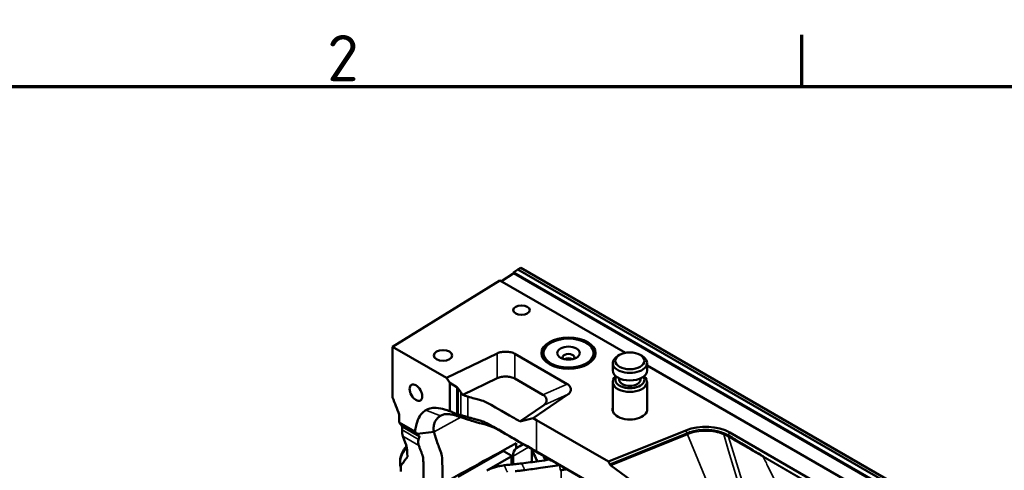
# Model space of a CAD drawing. Header units: millimetres. Extents: x 0 to 2100, y 0 to 1485.
# Tile 250 of 256: x 1454 to 1827, y 1290 to 1460. Entities that reach past the tile are written whole.
import ezdxf

# ---------------------------------------------------------------- set-up
doc = ezdxf.new("R2010")
doc.units = ezdxf.units.MM
doc.header["$LTSCALE"] = 5
doc.layers.get('0').update_dxf_attribs({"lineweight": 25})
for name, color, linetype, lineweight in [('Rahmen (ISO)', 7, 'Continuous', 70), ('Sichtbar (ISO)', 7, 'Continuous', 50), ('Sichtbar schmal (ISO)', 7, 'Continuous', 35)]:
    doc.layers.add(name, color=color, linetype=linetype, lineweight=lineweight)
doc.styles.add('Notiztext (DIN)', font='isocpeur.ttf')

# ---------------------------------------------------------------- blocks, each defined once
blk = doc.blocks.new('Ränder Vorgaberahmen')
at = {"layer": 'Rahmen (ISO)'}
blk.add_line((350, 287), (350, 290.9), dxfattribs=at)
at = {"layer": 'Rahmen (ISO)', "flags": 128}
blk.add_lwpolyline([(10, 10), (10, 287), (410, 287), (410, 10), (10, 10)], dxfattribs=at)
at = {"layer": 'Rahmen (ISO)', "insert": (314.078, 287.4), "char_height": 3.5, "attachment_point": 7, "style": 'Notiztext (DIN)'}
blk.add_mtext('2', dxfattribs=at)

msp = doc.modelspace()

# ---------------------------------------------------------------- linework, layer by layer
at = {"layer": 'Sichtbar (ISO)'}
for p, q in [((1636.349, 1361.271), (1641.039, 1364.371)), ((1640.897, 1364.616), (1642.603, 1365.744)), ((1640.897, 1364.278), (1640.897, 1364.616)), ((1640.897, 1364.616), (1817.409, 1262.707)), ((1641.039, 1364.371), (1817.267, 1262.625)), ((1642.603, 1365.744), (1643.735, 1366.397)), ((1642.603, 1365.744), (1819.238, 1263.763)), ((1642.603, 1365.744), (1819.238, 1263.763)), ((1643.735, 1366.397), (1820.37, 1264.416)), ((1635.773, 1361.604), (1595.169, 1336.465)), ((1635.773, 1361.604), (1683.265, 1334.184)), ((1655.029, 1337.972), (1654.676, 1337.768)), ((1668.464, 1337.972), (1668.818, 1337.768)), ((1595.169, 1336.465), (1595.169, 1317.324)), ((1595.169, 1336.465), (1615.547, 1324.699)), ((1634.722, 1333.989), (1615.547, 1324.699)), ((1661.271, 1322.388), (1641.472, 1333.819)), ((1651.747, 1332.795), (1651.747, 1333.685)), ((1671.747, 1332.795), (1671.747, 1333.685)), ((1678.459, 1327.489), (1678.459, 1330.347)), ((1681.07, 1333.409), (1680.362, 1333)), ((1688.848, 1333.409), (1689.555, 1333)), ((1691.459, 1327.489), (1691.459, 1330.347)), ((1691.459, 1329.454), (1969.216, 1169.09)), ((1616.879, 1322.843), (1615.547, 1324.699)), ((1621.738, 1318.309), (1634.722, 1324.599)), ((1641.472, 1324.429), (1652.078, 1318.305)), ((1678.459, 1312.133), (1678.459, 1323.162)), ((1680.959, 1323.978), (1680.959, 1324.531)), ((1688.959, 1323.978), (1688.959, 1324.531)), ((1691.459, 1312.133), (1691.459, 1323.162)), ((1616.879, 1312.108), (1616.879, 1322.843)), ((1619.518, 1321.137), (1616.879, 1322.843)), ((1619.966, 1320.706), (1620.987, 1319.282)), ((1648.379, 1309.418), (1661.565, 1318.491)), ((1652.373, 1314.408), (1643.381, 1308.221)), ((1597.693, 1307.884), (1597.693, 1310.843)), ((1620.71, 1309.93), (1618.273, 1311.514)), ((1643.381, 1308.221), (1648.379, 1309.418)), ((1648.379, 1309.418), (1649.603, 1308.711)), ((1649.603, 1308.711), (1676.813, 1293.002)), ((1603.626, 1304.458), (1597.693, 1307.884)), ((1597.693, 1307.884), (1598.633, 1306.524)), ((1598.726, 1306.172), (1598.726, 1304.992)), ((1610.858, 1304.244), (1604.467, 1303.543)), ((1706.14, 1304.857), (1676.813, 1293.002)), ((1710.858, 1304.411), (1710.857, 1304.409)), ((1711.829, 1304.523), (1711.829, 1304.524)), ((1604.465, 1303.542), (1604.465, 1303.542)), ((1888.959, 1208.078), (1722.789, 1304.016)), ((1725.618, 1300.932), (1725.618, 1300.932)), ((1636.699, 1296.892), (1620.021, 1287.264)), ((1637.406, 1297.471), (1637.406, 1296.892)), ((1640.057, 1295.362), (1637.406, 1296.892)), ((1641.966, 1298.074), (1641.966, 1299.962)), ((1647.836, 1292.822), (1647.836, 1297.735)), ((1736.716, 1246.529), (1649.603, 1296.823)), ((1727.032, 1300.072), (1727.032, 1300.072)), ((1597.986, 1293.197), (1597.986, 1292.38)), ((1640.057, 1294.953), (1630.859, 1289.643)), ((1640.204, 1295.157), (1640.204, 1291.937)), ((1640.764, 1291.995), (1640.764, 1295.035)), ((1653.138, 1294.674), (1655.236, 1293.463)), ((1654.65, 1293.797), (1654.647, 1293.803)), ((1676.703, 1281.083), (1656.904, 1292.514)), ((1676.813, 1293.002), (1677.362, 1292.061)), ((1677.772, 1291.592), (1704.682, 1271.849))]:
    msp.add_line(p, q, dxfattribs=at)
for centre, major_axis in [((1643.947, 1350.353), (3.1, 0)), ((1661.747, 1334.094), (10.25, 0)), ((1661.747, 1334.094), (9.5, 0)), ((1614.248, 1333.206), (3.5, 0)), ((1661.747, 1334.094), (4.25, 0)), ((1684.959, 1331.163), (-5.5, 0)), ((1603.995, 1319.122), (-1.7, 2.944))]:
    msp.add_ellipse(centre, major_axis=major_axis, ratio=0.5773503, dxfattribs=at)
for centre, major_axis, ratio, start_param, end_param in [((1661.747, 1333.685), (-10, 0), 0.5773503, 5.4977871, 6.6116788), ((1661.747, 1333.685), (10, 0), 0.5773503, 5.9546918, 7.0685835), ((1661.747, 1332.461), (2.25, 0), 0.5773503, 5.8794706, 9.8284926), ((1661.747, 1330.828), (-2.25, 0), 0.5773503, 3.9842144, 5.4405635), ((1684.959, 1330.347), (-6.5, 0), 0.5773503, 5.4977871, 10.2101761), ((1684.959, 1327.489), (6.5, 0), 0.5773503, 3.1415927, 6.2831853), ((1684.959, 1323.162), (-6.5, 0), 0.5773503, 5.6686683, 10.039295), ((1684.959, 1323.978), (-5.5, 0), 0.5773503, 5.900475, 9.8074883), ((1684.959, 1323.978), (4, 0), 0.5773503, 3.1415927, 6.2831853), ((1619.259, 1320.247), (-0.75, 0.955), 0.6926265, 4.6500067, 5.1736054), ((1628.128, 1323.923), (7.538, -9.601), 0.6962437, 4.6502007, 4.7509509), ((1628.058, 1322.783), (-10, 0), 0.5773503, 0.8866681, 1.1111967), ((1684.959, 1312.794), (-6.6, 0), 0.5773503, 6.1088871, 9.5990762), ((1598.037, 1305.753), (0.481, 0.877), 0.5620346, 5.4853578, 6.0089565), ((1605.611, 1309.181), (-4.808, -8.77), 0.5620346, 5.4853578, 5.8111564), ((1713.596, 1298.709), (-13, 0), 0.5773503, 3.9269908, 5.3232541), ((1602.582, 1295.034), (3.25, 5.629), 0.5773503, 1.2501895, 2.6897829), ((1601.875, 1295.442), (2.75, 4.763), 0.5773503, 1.1566687, 2.3561945), ((1629.531, 1288.278), (166.001, 91.01), 0.0226256, 1.4834224, 1.6519119), ((1637.052, 1296.688), (-0.5, 0), 0.5773503, 3.9269908, 5.4977871), ((1645.714, 1292.177), (-3.5, 6.062), 0.5773497, 0.0737821, 0.7853986), ((1788.863, 1374.824), (-193.958, -106.338), 0.022659, 5.5386061, 5.5591466), ((1639.704, 1295.157), (0.5, 0), 0.5773503, 5.4977871, 7.0685835), ((1661.726, 1289.583), (-6.91, 4.093), 0.0113345, 5.4914118, 5.9393637), ((1677.87, 1292.345), (0.515, -0.866), 0.577215, 4.6970843, 5.3458811)]:
    msp.add_ellipse(centre, major_axis=major_axis, ratio=ratio, start_param=start_param, end_param=end_param, dxfattribs=at)
for points, knots in [([(1634.722, 1333.989), (1635.193, 1334.214), (1635.74, 1334.379), (1636.907, 1334.588), (1637.525, 1334.632), (1638.753, 1334.603), (1639.367, 1334.529), (1640.509, 1334.261), (1641.033, 1334.068), (1641.472, 1333.819)], [0.000001, 0.000001, 0.000001, 0.000001, 0.18340891, 0.18340891, 0.36695556, 0.36695556, 0.5519466, 0.5519466, 0.73679747, 0.73679747, 0.73679747, 0.73679747]), ([(1634.722, 1324.599), (1635.192, 1324.823), (1635.736, 1324.988), (1636.9, 1325.198), (1637.516, 1325.242), (1638.744, 1325.215), (1639.36, 1325.141), (1640.506, 1324.873), (1641.032, 1324.679), (1641.472, 1324.429)], [-0.73679597, -0.73679597, -0.73679597, -0.73679597, -0.55393632, -0.55393632, -0.37093858, -0.37093858, -0.18539948, -0.18539948, -0.000001, -0.000001, -0.000001, -0.000001]), ([(1661.271, 1322.388), (1661.7, 1322.136), (1662.033, 1321.836), (1662.496, 1321.182), (1662.626, 1320.83), (1662.682, 1320.122), (1662.607, 1319.762), (1662.245, 1319.083), (1661.958, 1318.765), (1661.565, 1318.491)], [-0.73679639, -0.73679639, -0.73679639, -0.73679639, -0.55323714, -0.55323714, -0.36953898, -0.36953898, -0.18469997, -0.18469997, -0.000001, -0.000001, -0.000001, -0.000001]), ([(1597.693, 1310.843), (1597.272, 1311.921), (1596.85, 1313.005), (1596.01, 1315.162), (1595.589, 1316.245), (1595.169, 1317.324)], [-0.71025626, -0.71025626, -0.71025626, -0.71025626, -0.35518412, -0.35518412, -0.000001, -0.000001, -0.000001, -0.000001]), ([(1643.381, 1308.221), (1641.919, 1309.066), (1630.375, 1315.73), (1630.19, 1315.837), (1625.348, 1317.116), (1623.622, 1317.609)], [0, 0, 0, 0, 0.0802488, 0.6962687, 1, 1, 1, 1]), ([(1652.078, 1318.305), (1652.506, 1318.055), (1652.838, 1317.756), (1653.301, 1317.104), (1653.432, 1316.754), (1653.491, 1316.046), (1653.417, 1315.685), (1653.054, 1315.003), (1652.767, 1314.683), (1652.373, 1314.408)], [0.000001, 0.000001, 0.000001, 0.000001, 0.1828687, 0.1828687, 0.36587451, 0.36587451, 0.55140657, 0.55140657, 0.73679801, 0.73679801, 0.73679801, 0.73679801]), ([(1607.797, 1312.535), (1607.057, 1312.108), (1605.928, 1311.247), (1604.616, 1308.569), (1604.29, 1307.415), (1603.912, 1305.87), (1603.762, 1305.145), (1603.626, 1304.458)], [0.000001, 0.000001, 0.000001, 0.000001, 0.44399901, 0.44399901, 0.71279554, 0.71279554, 0.92417576, 0.92417576, 0.92417576, 0.92417576]), ([(1616.879, 1312.108), (1616.211, 1312.336), (1615.503, 1312.57), (1613.952, 1313.021), (1612.745, 1313.326), (1609.787, 1313.491), (1608.558, 1312.974), (1607.797, 1312.535)], [-0.97368077, -0.97368077, -0.97368077, -0.97368077, -0.74788573, -0.74788573, -0.45638933, -0.45638933, -0.000001, -0.000001, -0.000001, -0.000001]), ([(1616.879, 1312.108), (1617.112, 1312.007), (1617.347, 1311.905), (1617.81, 1311.705), (1618.04, 1311.606), (1618.271, 1311.508)], [0.000001, 0.000001, 0.000001, 0.000001, 0.07622615, 0.07622615, 0.15113126, 0.15113126, 0.15113126, 0.15113126]), ([(1610.86, 1304.241), (1610.693, 1304.805), (1610.636, 1305.384), (1610.704, 1306.545), (1610.836, 1307.116), (1611.238, 1308.152), (1611.54, 1308.729), (1612.078, 1309.378), (1612.176, 1309.486), (1612.582, 1309.899), (1612.92, 1310.161), (1613.287, 1310.373)], [-1.3634264, -1.3634264, -1.3634264, -1.3634264, -1.0095618, -1.0095618, -0.6411432, -0.6411432, -0.2935813, -0.2935813, -0.2203524, -0.2203524, -0.000001, -0.000001, -0.000001, -0.000001]), ([(1613.287, 1310.373), (1613.647, 1310.581), (1614.033, 1310.74), (1614.856, 1310.958), (1615.291, 1311.017), (1616.054, 1311.031), (1616.371, 1311.013), (1617.296, 1310.902), (1617.926, 1310.764), (1619.267, 1310.395), (1619.961, 1310.171), (1620.707, 1309.926)], [0.000001, 0.000001, 0.000001, 0.000001, 0.2158095, 0.2158095, 0.4321207, 0.4321207, 0.579551, 0.579551, 0.84762, 0.84762, 1.1041518, 1.1041518, 1.1041518, 1.1041518]), ([(1618.276, 1311.521), (1618.487, 1311.431), (1618.684, 1311.349), (1619.096, 1311.179), (1619.306, 1311.095), (1619.518, 1311.011)], [0.00065203, 0.00065203, 0.00065203, 0.00065203, 0.06970842, 0.06970842, 0.1414156, 0.1414156, 0.1414156, 0.1414156]), ([(1619.966, 1310.855), (1619.945, 1310.861), (1619.923, 1310.867), (1619.883, 1310.88), (1619.864, 1310.886), (1619.831, 1310.896), (1619.817, 1310.901), (1619.788, 1310.911), (1619.774, 1310.916), (1619.742, 1310.927), (1619.726, 1310.932), (1619.693, 1310.944), (1619.676, 1310.95), (1619.613, 1310.974), (1619.565, 1310.992), (1619.518, 1311.011)], [0.000001, 0.000001, 0.000001, 0.000001, 0.009093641, 0.009093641, 0.016142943, 0.016142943, 0.021288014, 0.021288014, 0.026514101, 0.026514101, 0.03204117, 0.03204117, 0.037675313, 0.037675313, 0.053054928, 0.053054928, 0.053054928, 0.053054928]), ([(1619.966, 1310.855), (1620.138, 1310.807), (1620.308, 1310.76), (1620.648, 1310.67), (1620.819, 1310.625), (1620.987, 1310.583)], [0.000001, 0.000001, 0.000001, 0.000001, 0.07514371, 0.07514371, 0.1492988, 0.1492988, 0.1492988, 0.1492988]), ([(1620.713, 1309.932), (1620.752, 1309.917), (1620.773, 1309.909), (1620.833, 1309.887), (1620.864, 1309.875), (1620.956, 1309.841), (1621.017, 1309.818), (1621.199, 1309.751), (1621.32, 1309.707), (1621.675, 1309.581), (1621.913, 1309.498), (1622.578, 1309.272), (1623.02, 1309.128), (1624.17, 1308.762), (1624.907, 1308.538), (1626.706, 1308.008), (1627.734, 1307.718), (1631.65, 1306.633), (1632.505, 1306.425), (1636.659, 1304.19), (1638.914, 1302.887), (1653.138, 1294.674)], [0.0005658, 0.0005658, 0.0005658, 0.0005658, 0.0150402, 0.0150402, 0.0303745, 0.0303745, 0.0607231, 0.0607231, 0.120197, 0.120197, 0.234193, 0.234193, 0.4450737, 0.4450737, 0.7886142, 0.7886142, 1.2936171, 1.2936171, 2.5280241, 2.5280241, 3.2720462, 3.2720462, 3.2720462, 3.2720462]), ([(1620.987, 1310.583), (1621.356, 1310.49), (1621.758, 1310.385), (1622.433, 1310.201), (1622.682, 1310.132), (1623.162, 1309.996), (1623.39, 1309.93), (1623.622, 1309.862)], [0.000001, 0.000001, 0.000001, 0.000001, 0.16252995, 0.16252995, 0.25260307, 0.25260307, 0.33062226, 0.33062226, 0.33062226, 0.33062226]), ([(1649.603, 1296.823), (1645.008, 1299.476), (1640.421, 1302.134), (1635.074, 1305.208), (1634.115, 1305.757), (1632.784, 1306.508), (1632.146, 1306.864), (1631.245, 1307.347), (1630.866, 1307.544), (1630.271, 1307.832), (1630.025, 1307.945), (1629.593, 1308.124), (1629.411, 1308.194), (1629.06, 1308.317), (1628.903, 1308.367), (1628.668, 1308.439), (1628.595, 1308.46), (1628.377, 1308.524), (1628.222, 1308.567), (1627.95, 1308.643), (1627.847, 1308.671), (1627.518, 1308.762), (1627.389, 1308.798), (1626.969, 1308.914), (1626.702, 1308.988), (1625.978, 1309.189), (1625.536, 1309.313), (1624.598, 1309.579), (1624.109, 1309.719), (1623.622, 1309.862)], [0.0000145, 0.0000145, 0.0000145, 0.0000145, 1.9495878, 1.9495878, 2.2636544, 2.2636544, 2.4697261, 2.4697261, 2.5932216, 2.5932216, 2.6730993, 2.6730993, 2.7308379, 2.7308379, 2.7780468, 2.7780468, 2.7989764, 2.7989764, 2.8405624, 2.8405624, 2.8797693, 2.8797693, 2.905605, 2.905605, 2.9494844, 2.9494844, 3.0234831, 3.0234831, 3.1044075, 3.1044075, 3.1044075, 3.1044075]), ([(1604.47, 1303.54), (1604.33, 1303.692), (1604.19, 1303.845), (1603.909, 1304.15), (1603.767, 1304.305), (1603.626, 1304.458)], [0.00065358, 0.00065358, 0.00065358, 0.00065358, 0.07616722, 0.07616722, 0.15226457, 0.15226457, 0.15226457, 0.15226457]), ([(1614.028, 1284.647), (1614.028, 1292.126), (1614.02, 1294.228), (1613.508, 1296.587), (1613.258, 1297.131), (1612.403, 1299.326), (1612.14, 1300.025), (1611.713, 1301.247), (1611.545, 1301.754), (1611.298, 1302.563), (1611.207, 1302.877), (1611.078, 1303.358), (1611.034, 1303.531), (1610.948, 1303.884), (1610.907, 1304.064), (1610.868, 1304.247)], [-2.8529641, -2.8529641, -2.8529641, -2.8529641, -1.564765, -1.564765, -0.8660047, -0.8660047, -0.524183, -0.524183, -0.2902449, -0.2902449, -0.1513618, -0.1513618, -0.0775554, -0.0775554, -0.0007288, -0.0007288, -0.0007288, -0.0007288]), ([(1600.771, 1294.824), (1600.74, 1297.21), (1600.665, 1298.074), (1600.27, 1299.527), (1599.775, 1300.606), (1599.088, 1302.599)], [0, 0, 0, 0, 0.8835069, 0.8835069, 1.8796636, 1.8796636, 1.8796636, 1.8796636]), ([(1605.189, 1302.739), (1605.068, 1302.875), (1604.946, 1303.01), (1604.705, 1303.275), (1604.587, 1303.406), (1604.466, 1303.538)], [0.000001, 0.000001, 0.000001, 0.000001, 0.06823279, 0.06823279, 0.13276346, 0.13276346, 0.13276346, 0.13276346]), ([(1605.065, 1299.148), (1605.033, 1299.236), (1605.005, 1299.325), (1604.956, 1299.509), (1604.934, 1299.603), (1604.883, 1299.886), (1604.865, 1300.076), (1604.859, 1300.631), (1604.911, 1300.997), (1605.014, 1301.361)], [-0.33050547, -0.33050547, -0.33050547, -0.33050547, -0.28946609, -0.28946609, -0.24654214, -0.24654214, -0.16177934, -0.16177934, -0.000001, -0.000001, -0.000001, -0.000001]), ([(1605.014, 1301.361), (1605.062, 1301.528), (1605.109, 1301.698), (1605.201, 1302.038), (1605.246, 1302.209), (1605.29, 1302.382)], [0.000001, 0.000001, 0.000001, 0.000001, 0.07428191, 0.07428191, 0.14955239, 0.14955239, 0.14955239, 0.14955239]), ([(1605.189, 1302.739), (1605.207, 1302.719), (1605.224, 1302.698), (1605.248, 1302.66), (1605.257, 1302.644), (1605.269, 1302.618), (1605.274, 1302.608), (1605.282, 1302.588), (1605.285, 1302.577), (1605.29, 1302.558), (1605.293, 1302.548), (1605.296, 1302.529), (1605.298, 1302.52), (1605.301, 1302.493), (1605.302, 1302.475), (1605.3, 1302.432), (1605.296, 1302.407), (1605.29, 1302.382)], [-0.053041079, -0.053041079, -0.053041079, -0.053041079, -0.042840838, -0.042840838, -0.035513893, -0.035513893, -0.03096217, -0.03096217, -0.026518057, -0.026518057, -0.022395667, -0.022395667, -0.018362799, -0.018362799, -0.010719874, -0.010719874, -0.000001, -0.000001, -0.000001, -0.000001]), ([(1735.553, 1294.955), (1735.114, 1295.209), (1734.676, 1295.465), (1734.239, 1295.723), (1733.51, 1296.154), (1732.784, 1296.59), (1732.058, 1297.027), (1731.253, 1297.513), (1730.449, 1298), (1729.645, 1298.487), (1728.787, 1299.007), (1727.93, 1299.526), (1727.073, 1300.047), (1726.802, 1300.212), (1726.531, 1300.377), (1726.259, 1300.542), (1725.655, 1300.91), (1725.049, 1301.277), (1724.443, 1301.643), (1723.811, 1302.024), (1723.178, 1302.403), (1722.544, 1302.779)], [0.00000008, 0.00000008, 0.00000008, 0.00000008, 0.10027315, 0.10027315, 0.10027315, 0.26770545, 0.26770545, 0.26770545, 0.45352078, 0.45352078, 0.45352078, 0.65162589, 0.65162589, 0.65162589, 0.71433678, 0.71433678, 0.71433678, 0.85426184, 0.85426184, 0.85426184, 1, 1, 1, 1]), ([(1606.865, 1281.376), (1606.865, 1285.45), (1606.867, 1286.616), (1606.858, 1289.903), (1606.849, 1291.598), (1606.801, 1293.096), (1606.783, 1293.526), (1606.742, 1294.043), (1606.729, 1294.176), (1606.691, 1294.51), (1606.661, 1294.71), (1606.606, 1294.978), (1606.589, 1295.05), (1606.538, 1295.253), (1606.501, 1295.375), (1606.422, 1295.608), (1606.381, 1295.717), (1606.322, 1295.871), (1606.302, 1295.921), (1606.247, 1296.063), (1606.209, 1296.159), (1606.102, 1296.429), (1606.013, 1296.654), (1605.781, 1297.243), (1605.649, 1297.582), (1605.36, 1298.341), (1605.211, 1298.742), (1605.065, 1299.148)], [0.000001, 0.000001, 0.000001, 0.000001, 1.4967487, 1.4967487, 2.4000346, 2.4000346, 2.7136177, 2.7136177, 2.8221742, 2.8221742, 2.9912697, 2.9912697, 3.0561734, 3.0561734, 3.1736405, 3.1736405, 3.2786354, 3.2786354, 3.3282765, 3.3282765, 3.42235, 3.42235, 3.5514119, 3.5514119, 3.7621742, 3.7621742, 3.9978226, 3.9978226, 3.9978226, 3.9978226]), ([(1649.965, 1293.111), (1649.576, 1293.929), (1649.187, 1294.747), (1648.798, 1295.566), (1648.477, 1296.24), (1648.156, 1296.914), (1647.836, 1297.588)], [0.54983961, 0.54983961, 0.54983961, 0.54983961, 0.60802057, 0.60802057, 0.60802057, 0.65595603, 0.65595603, 0.65595603, 0.65595603]), ([(1598.239, 1291.391), (1598.679, 1291.988), (1599.135, 1292.607), (1599.782, 1293.484), (1600.004, 1293.785), (1600.402, 1294.324), (1600.589, 1294.578), (1600.771, 1294.824)], [-0.69295705, -0.69295705, -0.69295705, -0.69295705, -0.33297623, -0.33297623, -0.15283474, -0.15283474, -0.00000677, -0.00000677, -0.00000677, -0.00000677]), ([(1643.993, 1292.344), (1646.188, 1292.601), (1648.385, 1292.887), (1651.94, 1293.389), (1653.298, 1293.589), (1654.656, 1293.798)], [0.000001, 0.000001, 0.000001, 0.000001, 0.6826963, 0.6826963, 1.1043268, 1.1043268, 1.1043268, 1.1043268]), ([(1598.239, 1291.391), (1598.239, 1291.056), (1598.239, 1290.711), (1598.239, 1290.355), (1598.239, 1289.999), (1598.239, 1289.631), (1598.239, 1289.253)], [0, 0, 0, 0, 0.5, 0.5, 0.5, 1, 1, 1, 1]), ([(1630.963, 1289.699), (1631.452, 1289.963), (1631.955, 1290.196), (1633.009, 1290.617), (1633.557, 1290.801), (1634.111, 1290.957)], [0.00000312, 0.00000312, 0.00000312, 0.00000312, 0.16671016, 0.16671016, 0.34067778, 0.34067778, 0.34067778, 0.34067778]), ([(1634.111, 1290.957), (1634.616, 1291.1), (1635.125, 1291.221), (1636.225, 1291.443), (1636.819, 1291.538), (1637.41, 1291.616)], [-0.34227153, -0.34227153, -0.34227153, -0.34227153, -0.18373923, -0.18373923, -0.000001, -0.000001, -0.000001, -0.000001]), ([(1637.41, 1291.616), (1638.095, 1291.707), (1638.782, 1291.786), (1640.244, 1291.943), (1641.026, 1292.021), (1641.789, 1292.101)], [0.000001, 0.000001, 0.000001, 0.000001, 0.21323651, 0.21323651, 0.45493774, 0.45493774, 0.45493774, 0.45493774]), ([(1641.526, 1289.375), (1642.113, 1289.444), (1642.699, 1289.511), (1643.925, 1289.655), (1644.563, 1289.732), (1645.201, 1289.816)], [-0.38027085, -0.38027085, -0.38027085, -0.38027085, -0.19819382, -0.19819382, -0.000001, -0.000001, -0.000001, -0.000001]), ([(1641.789, 1292.101), (1642.148, 1292.139), (1642.505, 1292.177), (1643.239, 1292.258), (1643.616, 1292.3), (1643.993, 1292.344)], [0.000001, 0.000001, 0.000001, 0.000001, 0.11176344, 0.11176344, 0.22930853, 0.22930853, 0.22930853, 0.22930853]), ([(1645.201, 1289.816), (1647.176, 1290.075), (1649.147, 1290.342), (1653.549, 1290.952), (1656.004, 1291.302), (1658.404, 1291.649)], [-1.3526665, -1.3526665, -1.3526665, -1.3526665, -0.7462411, -0.7462411, -0.000771, -0.000771, -0.000771, -0.000771]), ([(1658.617, 1289.741), (1658.66, 1289.748), (1658.712, 1289.757), (1658.807, 1289.773), (1658.854, 1289.781), (1658.901, 1289.789)], [0.000527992, 0.000527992, 0.000527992, 0.000527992, 0.013954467, 0.013954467, 0.02739423, 0.02739423, 0.02739423, 0.02739423]), ([(1661.033, 1290.131), (1660.874, 1290.106), (1660.724, 1290.083), (1660.581, 1290.06), (1660.472, 1290.042), (1660.367, 1290.025), (1660.265, 1290.009), (1660.212, 1290), (1660.16, 1289.992), (1660.109, 1289.983), (1659.959, 1289.96), (1659.817, 1289.939), (1659.68, 1289.913), (1659.603, 1289.898), (1659.527, 1289.882), (1659.453, 1289.866), (1659.396, 1289.855), (1659.34, 1289.843), (1659.284, 1289.833), (1659.155, 1289.81), (1659.027, 1289.794), (1658.902, 1289.781)], [0.8611425, 0.8611425, 0.8611425, 0.8611425, 0.88571429, 0.88571429, 0.88571429, 0.90446828, 0.90446828, 0.90446828, 0.91428571, 0.91428571, 0.91428571, 0.94285714, 0.94285714, 0.94285714, 0.95904548, 0.95904548, 0.95904548, 0.97142857, 0.97142857, 0.97142857, 1, 1, 1, 1])]:
    msp.add_open_spline(points, degree=3, knots=knots, dxfattribs=at)
for points in [[(1604.465, 1303.538), (1604.463, 1303.54), (1604.462, 1303.542), (1604.46, 1303.544)], [(1652.968, 1293.543), (1652.699, 1294.108), (1652.43, 1294.673), (1652.161, 1295.238)]]:
    msp.add_open_spline(points, degree=3, dxfattribs=at)
at = {"layer": 'Sichtbar schmal (ISO)'}
for p, q in [((1634.722, 1333.989), (1634.722, 1324.599)), ((1641.472, 1324.429), (1641.472, 1333.819)), ((1619.518, 1311.011), (1619.518, 1321.137)), ((1619.966, 1320.706), (1619.966, 1310.855)), ((1620.987, 1310.583), (1620.987, 1319.282)), ((1661.271, 1322.388), (1652.078, 1318.305)), ((1623.622, 1309.862), (1623.622, 1317.609)), ((1652.373, 1314.408), (1661.565, 1318.491)), ((1607.797, 1312.535), (1613.287, 1310.373)), ((1621.028, 1309.814), (1610.864, 1304.245)), ((1649.603, 1308.711), (1649.603, 1296.823)), ((1598.633, 1306.524), (1605.189, 1302.739)), ((1605.29, 1302.382), (1598.726, 1306.172)), ((1598.726, 1304.992), (1605.014, 1301.361)), ((1706.578, 1303.872), (1706.14, 1304.857)), ((1599.088, 1302.599), (1605.065, 1299.148)), ((1677.362, 1292.061), (1706.474, 1303.83)), ((1706.802, 1303.328), (1677.772, 1291.592)), ((1706.474, 1303.83), (1706.578, 1303.872)), ((1706.802, 1303.328), (1709.832, 1295.934)), ((1720.472, 1303.305), (1722.339, 1297.106)), ((1722.789, 1304.016), (1722.197, 1302.992)), ((1722.253, 1302.413), (1724.042, 1296.675)), ((1646.639, 1298.427), (1640.764, 1295.035)), ((1649.603, 1296.823), (1653.138, 1294.674)), ((1722.339, 1297.106), (1727.204, 1280.957)), ((1629.529, 1293.161), (1620.021, 1287.672)), ((1640.057, 1294.953), (1640.057, 1291.922)), ((1709.832, 1295.934), (1717.565, 1277.057)), ((1724.042, 1296.675), (1728.787, 1281.498)), ((1874.615, 1214.428), (1735.439, 1294.782)), ((1735.553, 1294.955), (1874.729, 1214.602)), ((1658.617, 1289.734), (1658.617, 1289.732)), ((1742.711, 1280.152), (1737.318, 1291.001))]:
    msp.add_line(p, q, dxfattribs=at)
for centre, major_axis, ratio, start_param, end_param in [((1706.984, 1304.115), (0.378, -0.926), 0.4685347, 4.784029, 5.4334478), ((1721.697, 1303.28), (-0.534, -0.845), 0.5770445, 1.0897154, 1.5938018), ((1721.994, 1303.257), (1.201, -0.788), 0.0784703, 4.9333762, 5.2386475), ((1722.044, 1303.068), (-0.51, -0.86), 0.5773229, 1.0972885, 1.5777332), ((1735.053, 1295.244), (-0.5, -0.866), 0.5773503, 1.3617657, 1.5708151)]:
    msp.add_ellipse(centre, major_axis=major_axis, ratio=ratio, start_param=start_param, end_param=end_param, dxfattribs=at)
for points, knots in [([(1720.765, 1303.747), (1720.678, 1303.785), (1720.589, 1303.824), (1720.498, 1303.862), (1720.152, 1304.007), (1719.782, 1304.147), (1719.382, 1304.278), (1719.089, 1304.374), (1718.78, 1304.465), (1718.453, 1304.55), (1718.322, 1304.584), (1718.187, 1304.617), (1718.05, 1304.649), (1717.551, 1304.766), (1717.018, 1304.869), (1716.477, 1304.95), (1716.163, 1304.996), (1715.846, 1305.036), (1715.531, 1305.068), (1715.25, 1305.096), (1714.97, 1305.118), (1714.691, 1305.134), (1714.097, 1305.167), (1713.51, 1305.172), (1712.929, 1305.154), (1712.811, 1305.151), (1712.693, 1305.146), (1712.576, 1305.14), (1712.156, 1305.121), (1711.738, 1305.088), (1711.317, 1305.042), (1710.849, 1304.991), (1710.377, 1304.922), (1709.894, 1304.831), (1709.811, 1304.816), (1709.728, 1304.799), (1709.644, 1304.782), (1709.319, 1304.717), (1708.99, 1304.642), (1708.658, 1304.556), (1708.302, 1304.464), (1707.944, 1304.36), (1707.587, 1304.243), (1707.276, 1304.14), (1706.965, 1304.027), (1706.66, 1303.905), (1706.633, 1303.894), (1706.605, 1303.883), (1706.578, 1303.872)], [0, 0, 0, 0, 0.0262215, 0.0262215, 0.0262215, 0.1265175, 0.1265175, 0.1265175, 0.2, 0.2, 0.2, 0.2296045, 0.2296045, 0.2296045, 0.3374242, 0.3374242, 0.3374242, 0.4, 0.4, 0.4, 0.4560738, 0.4560738, 0.4560738, 0.5757846, 0.5757846, 0.5757846, 0.6, 0.6, 0.6, 0.6867816, 0.6867816, 0.6867816, 0.7833654, 0.7833654, 0.7833654, 0.8, 0.8, 0.8, 0.8644919, 0.8644919, 0.8644919, 0.9338408, 0.9338408, 0.9338408, 0.9945825, 0.9945825, 0.9945825, 1, 1, 1, 1]), ([(1706.908, 1303.371), (1708.884, 1304.17), (1711.292, 1304.614), (1713.695, 1304.604), (1716.098, 1304.593), (1718.497, 1304.125), (1720.472, 1303.305)], [0, 0, 0, 0, 0.5, 0.5, 0.5, 1, 1, 1, 1]), ([(1706.474, 1303.83), (1706.504, 1303.764), (1706.536, 1303.7), (1706.571, 1303.64), (1706.606, 1303.579), (1706.643, 1303.522), (1706.682, 1303.47), (1706.721, 1303.418), (1706.761, 1303.37), (1706.802, 1303.328)], [0, 0, 0, 0, 0.3333333, 0.3333333, 0.3333333, 0.6666667, 0.6666667, 0.6666667, 1, 1, 1, 1]), ([(1706.908, 1303.371), (1706.896, 1303.366), (1706.884, 1303.361), (1706.873, 1303.357), (1706.861, 1303.352), (1706.849, 1303.347), (1706.837, 1303.342), (1706.826, 1303.338), (1706.814, 1303.333), (1706.802, 1303.328)], [0, 0, 0, 0, 0.3333333, 0.3333333, 0.3333333, 0.6666667, 0.6666667, 0.6666667, 1, 1, 1, 1]), ([(1722.253, 1302.413), (1722.212, 1302.435), (1722.17, 1302.457), (1722.129, 1302.479), (1722.088, 1302.501), (1722.047, 1302.524), (1722.006, 1302.547), (1721.965, 1302.569), (1721.923, 1302.593), (1721.882, 1302.616)], [0, 0, 0, 0, 0.3333333, 0.3333333, 0.3333333, 0.6666667, 0.6666667, 0.6666667, 1, 1, 1, 1]), ([(1735.439, 1294.782), (1735.016, 1295.023), (1734.577, 1295.277), (1734.118, 1295.543), (1733.434, 1295.941), (1732.706, 1296.368), (1731.918, 1296.829), (1731.836, 1296.877), (1731.754, 1296.925), (1731.67, 1296.974), (1730.975, 1297.38), (1730.235, 1297.811), (1729.473, 1298.254), (1728.676, 1298.717), (1727.856, 1299.191), (1727.042, 1299.661), (1726.981, 1299.697), (1726.92, 1299.732), (1726.859, 1299.767), (1725.965, 1300.283), (1725.077, 1300.795), (1724.182, 1301.309), (1723.544, 1301.675), (1722.903, 1302.042), (1722.253, 1302.413)], [0, 0, 0, 0, 0.126029, 0.126029, 0.126029, 0.3137855, 0.3137855, 0.3137855, 0.3333333, 0.3333333, 0.3333333, 0.4963092, 0.4963092, 0.4963092, 0.6666667, 0.6666667, 0.6666667, 0.679418, 0.679418, 0.679418, 0.8666275, 0.8666275, 0.8666275, 1, 1, 1, 1]), ([(1637.41, 1291.616), (1637.444, 1291.541), (1637.478, 1291.465), (1637.513, 1291.389), (1637.544, 1291.319), (1637.576, 1291.249), (1637.608, 1291.179), (1637.634, 1291.122), (1637.66, 1291.065), (1637.686, 1291.009), (1637.724, 1290.923), (1637.763, 1290.838), (1637.802, 1290.754), (1637.803, 1290.75), (1637.805, 1290.747), (1637.806, 1290.744), (1637.865, 1290.614), (1637.924, 1290.485), (1637.983, 1290.356), (1637.99, 1290.341), (1637.997, 1290.325), (1638.004, 1290.31), (1638.068, 1290.17), (1638.132, 1290.03), (1638.196, 1289.89), (1638.198, 1289.886), (1638.2, 1289.881), (1638.203, 1289.877), (1638.223, 1289.831), (1638.244, 1289.785), (1638.265, 1289.74), (1638.31, 1289.641), (1638.356, 1289.542), (1638.401, 1289.444), (1638.467, 1289.299), (1638.533, 1289.154), (1638.599, 1289.007)], [0, 0, 0, 0, 0.0866245, 0.0866245, 0.0866245, 0.1668235, 0.1668235, 0.1668235, 0.231936, 0.231936, 0.231936, 0.3296422, 0.3296422, 0.3296422, 0.3334314, 0.3334314, 0.3334314, 0.4821896, 0.4821896, 0.4821896, 0.5000452, 0.5000452, 0.5000452, 0.6615832, 0.6615832, 0.6615832, 0.66665, 0.66665, 0.66665, 0.7194459, 0.7194459, 0.7194459, 0.833244, 0.833244, 0.833244, 1, 1, 1, 1]), ([(1643.993, 1292.344), (1644.028, 1292.271), (1644.095, 1292.129), (1644.188, 1291.933), (1644.286, 1291.728), (1644.353, 1291.587), (1644.454, 1291.376), (1644.522, 1291.233), (1644.654, 1290.958), (1644.729, 1290.803), (1644.817, 1290.619), (1644.886, 1290.475), (1645.021, 1290.195), (1645.134, 1289.958), (1645.201, 1289.816)], [0, 0, 0, 0, 0.0863781, 0.1665601, 0.2316588, 0.3293443, 0.3331328, 0.4818595, 0.4997113, 0.6612151, 0.6662808, 0.7190655, 0.8328395, 1, 1, 1, 1]), ([(1658.412, 1291.644), (1658.434, 1291.434), (1658.457, 1291.223), (1658.503, 1290.801), (1658.526, 1290.588), (1658.567, 1290.201), (1658.59, 1289.99), (1658.613, 1289.779), (1658.617, 1289.738)], [0.00295275, 0.00295275, 0.00295275, 0.00295275, 0.33235621, 0.33366682, 0.66569914, 0.66698422, 0.94044758, 0.99814009, 0.99814009, 0.99814009, 0.99814009]), ([(1658.902, 1289.782), (1658.906, 1289.208), (1658.906, 1288.633), (1658.905, 1288.059), (1658.904, 1287.484), (1658.901, 1286.909), (1658.898, 1286.334), (1658.895, 1285.759), (1658.892, 1285.184), (1658.891, 1284.609)], [0, 0, 0, 0, 0.3334181, 0.3334181, 0.3334181, 0.6667052, 0.6667052, 0.6667052, 1, 1, 1, 1])]:
    msp.add_open_spline(points, degree=3, knots=knots, dxfattribs=at)
for points in [[(1720.765, 1303.747), (1720.686, 1303.58), (1720.58, 1303.421), (1720.472, 1303.304)], [(1720.472, 1303.305), (1720.971, 1303.097), (1721.443, 1302.867), (1721.882, 1302.616)], [(1722.197, 1302.992), (1722.05, 1303.084), (1721.748, 1303.263), (1721.27, 1303.515), (1720.935, 1303.671), (1720.765, 1303.747)], [(1737.318, 1291.001), (1736.69, 1292.261), (1736.072, 1293.526), (1735.439, 1294.782)], [(1658.617, 1289.737), (1658.617, 1289.737), (1658.617, 1289.736), (1658.617, 1289.736)]]:
    msp.add_open_spline(points, degree=3, dxfattribs=at)

# ---------------------------------------------------------------- block references
at = {"xscale": 5, "yscale": 5, "zscale": 5}
msp.add_blockref('Ränder Vorgaberahmen', (0, 0), dxfattribs=at)

doc.saveas('drawing.dxf')
